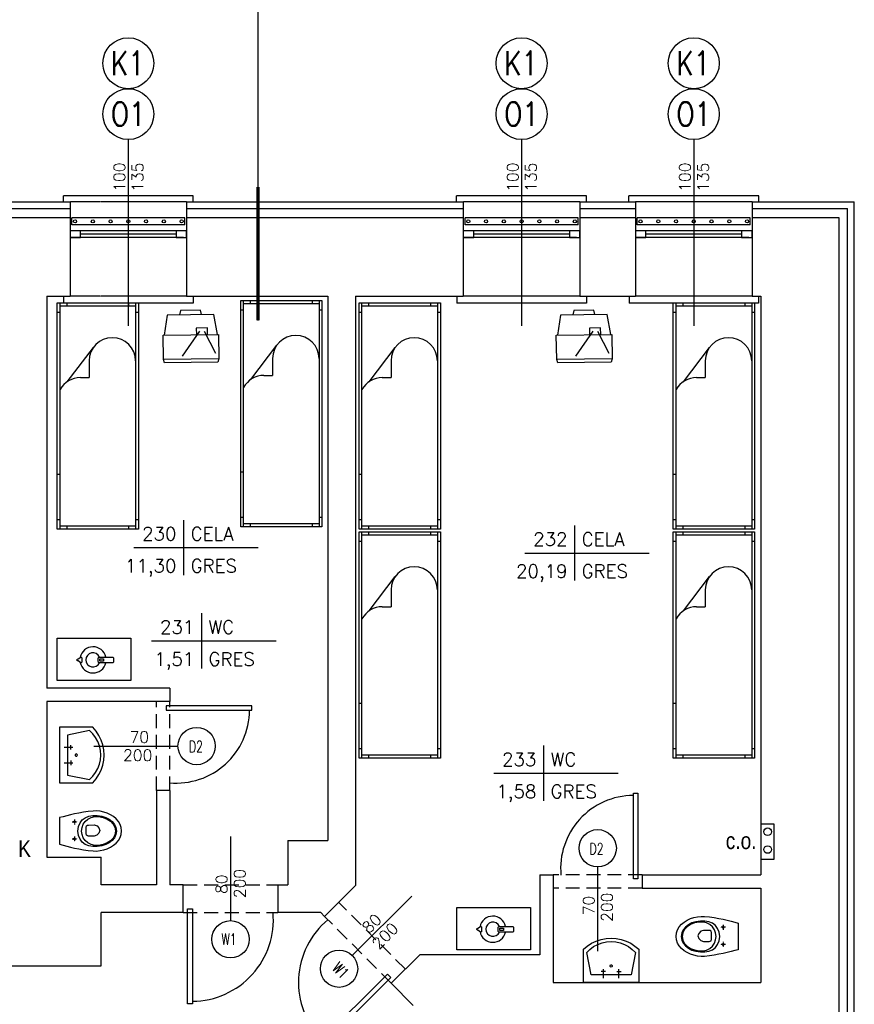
# Model space of a CAD drawing. Header units: millimetres. Extents: x 50026 to 146998, y 1038179 to 1573505.
# Tile 60 of 122: x 60519 to 61270, y 1043682 to 1044569. Entities that reach past the tile are written whole.
import ezdxf
from ezdxf.enums import TextEntityAlignment as Align

# ---------------------------------------------------------------- set-up
doc = ezdxf.new("R2010")
doc.units = ezdxf.units.MM
doc.header["$LTSCALE"] = 0.025
doc.linetypes.add('DASHDOT', pattern=[25.4, 12.7, -6.35, 0, -6.35])
doc.linetypes.add('HIDDEN', pattern=[0.375, 0.25, -0.125])
for name, color, linetype in [('2D-MEBLE', 3, 'Continuous'), ('2D-WYMIARY', 2, 'Continuous'), ('c.o.', 3, 'Continuous'), ('kanalizacja', 16, 'Continuous'), ('kraty', 5, 'Continuous'), ('NAPISY', 2, 'Continuous'), ('ocieplenie', 8, 'Continuous'), ('OKNA OPISY', 7, 'Continuous'), ('OKNO', 2, 'Continuous'), ('opis pomieszczen', 2, 'Continuous'), ('OTWORY', 3, 'Continuous'), ('parapet', 5, 'Continuous'), ('Przybory sanit', 3, 'Continuous'), ('SCIANY', 5, 'Continuous'), ('zA_DRZWI', 7, 'Continuous'), ('zA_DRZWI OPISY', 7, 'Continuous'), ('zA_okna opisy', 7, 'Continuous'), ('ściany', 5, 'Continuous')]:
    doc.layers.add(name, color=color, linetype=linetype)
doc.styles.add('ROMANS', font='romans.shx', dxfattribs={"width": 0.7})
doc.styles.get("Standard").update_dxf_attribs({"font": 'ARIALN.TTF'})
doc.styles.add('STYLE1', font='romans.shx', dxfattribs={"height": 10})
doc.linetypes.add('BATTING', pattern='A,0.00254,-2.54,[134,ltypeshp.shx,S=2.54,R=0,X=-2.54,Y=0],-5.08,[134,ltypeshp.shx,S=2.54,R=180,X=2.54,Y=0],-2.54', length=10.16254)

# ---------------------------------------------------------------- blocks, each defined once
blk = doc.blocks.new('UMYW')
at = {"layer": 'Przybory sanit'}
for points in [[(0, 23.06, 0), (0, 23.06, 0), (0, 23.06, 0), (0, 23.06, 0), (0, 23.06, 0), (0, 23.06, 0), (0, 23.06, 0), (0, 23.06, 0), (0, 23.06, 0), (0, 23.06, 0), (0, 23.06, 0), (0, 23.06, 0), (0, 23.06, 0), (0, 23.06, 0), (0, 23.06, 0), (0, 23.06, 0), (0, 23.06, 0), (0, 23.06, 0), (0, 23.06, 0), (0, -26.94, 0), (30, -26.94, 0)], [(30, 23.06, 0), (0, 23.06, 0)], [(27, 20.06, 0), (7, 16.06, 0)], [(27, -23.94, 0), (29.92, -20.99, 0), (32.4, -17.66, 0), (34.38, -14.02, 0), (35.83, -10.13, 0), (36.71, -6.07, 0), (37, -1.94, 0), (36.71, 2.2, 0), (35.83, 6.26, 0), (34.38, 10.15, 0), (32.4, 13.79, 0), (29.92, 17.12, 0), (27, 20.06, 0)], [(30, -26.94, 0), (32.95, -23.41, 0), (35.43, -19.55, 0), (37.41, -15.4, 0), (38.84, -11.03, 0), (39.71, -6.52, 0), (40, -1.94, 0), (39.71, 2.65, 0), (38.84, 7.16, 0), (37.41, 11.53, 0), (35.43, 15.68, 0), (32.95, 19.54, 0), (30, 23.06, 0)], [(7, 16.06, 0), (7, -19.94, 0), (27, -23.94, 0)], [(4, 5.06, 0), (12, 5.06, 0)], [(10, 3.06, 0), (10, 7.06, 0)], [(10, -6.94, 0), (10, -10.94, 0)], [(16, -1.94, 0), (15.87, -1.44, 0), (15.5, -1.07, 0), (15, -0.94, 0), (14.5, -1.07, 0), (14.13, -1.44, 0), (14, -1.94, 0), (14.13, -2.44, 0), (14.5, -2.8, 0), (15, -2.94, 0), (15.5, -2.8, 0), (15.87, -2.44, 0), (16, -1.94, 0), (16, -1.94, 0)], [(4, -8.94, 0), (12, -8.94, 0)]]:
    blk.add_polyline3d(points, dxfattribs=at)
blk = doc.blocks.new('kibel1')
at = {"layer": 'Przybory sanit', "color": 3, "linetype": 'Continuous'}
for points in [[(0, -12.02), (3.1, -12.82), (6.4, -13.66), (9.89, -14.52), (13.58, -15.36), (17.45, -16.15), (21.52, -16.87), (25.76, -17.48), (30.18, -17.96), (33.38, -18.04), (36.63, -17.72), (39.86, -17.04), (43, -16), (45.96, -14.61), (48.67, -12.9), (51.06, -10.88), (53.05, -8.56), (54.57, -5.97), (55.53, -3.11), (55.87, 0), (55.53, 3.11), (54.57, 5.97), (53.05, 8.56), (51.06, 10.88), (48.67, 12.9), (45.96, 14.61), (43, 16), (39.86, 17.04), (36.63, 17.72), (33.38, 18.04), (30.18, 17.96), (25.76, 17.48), (21.52, 16.87), (17.45, 16.15), (13.58, 15.36), (9.89, 14.52), (6.4, 13.66), (3.1, 12.82), (0, 12.02)], [(13.42, 7.49), (13.4, 7.49), (13.39, 7.49), (13.37, 7.5), (13.36, 7.5), (13.34, 7.5), (13.33, 7.5), (13.31, 7.5), (13.3, 7.5), (13.29, 7.51), (13.27, 7.51), (13.26, 7.51), (13.24, 7.52), (13.23, 7.52), (13.21, 7.52), (13.2, 7.53), (13.18, 7.53), (13.17, 7.54), (13.16, 7.54), (13.14, 7.55), (13.13, 7.55), (13.11, 7.56), (13.1, 7.57), (13.09, 7.57), (13.07, 7.58), (13.06, 7.59), (13.05, 7.59), (13.04, 7.6), (13.02, 7.61), (13.01, 7.62), (13, 7.62), (12.99, 7.63), (12.97, 7.64), (12.96, 7.65), (12.95, 7.66), (12.94, 7.67), (12.93, 7.68), (12.92, 7.69), (12.9, 7.7), (12.89, 7.71), (12.88, 7.72), (12.87, 7.73), (12.86, 7.74), (12.85, 7.75), (12.84, 7.77), (12.83, 7.78), (12.83, 7.79), (12.82, 7.8), (12.81, 7.81), (12.8, 7.83), (12.79, 7.84), (12.78, 7.85), (12.78, 7.86), (12.77, 7.88), (12.76, 7.89), (12.75, 7.9), (12.75, 7.92), (12.74, 7.93), (12.74, 7.94), (12.73, 7.96), (12.72, 7.97), (12.72, 7.98), (12.71, 8), (12.71, 8.01), (12.7, 8.03), (12.7, 8.04), (12.7, 8.06), (12.69, 8.07), (12.69, 8.09), (12.69, 8.1), (12.68, 8.11), (12.68, 8.13), (12.68, 8.14), (12.68, 8.16), (12.68, 8.17), (12.68, 8.19), (12.67, 8.2), (12.67, 8.22), (12.67, 8.23), (12.67, 8.25), (12.67, 8.26), (12.68, 8.28), (12.68, 8.29), (12.68, 8.31), (12.68, 8.32), (12.68, 8.34), (12.68, 8.35), (12.69, 8.37), (12.69, 8.38), (12.69, 8.4), (12.69, 8.41), (12.7, 8.43), (12.7, 8.44), (12.71, 8.45), (12.71, 8.47), (12.72, 8.48), (12.72, 8.5), (12.73, 8.51), (12.73, 8.52), (12.74, 8.54), (12.74, 8.55), (12.75, 8.57), (12.76, 8.58), (12.76, 8.59), (12.77, 8.61), (12.78, 8.62), (12.79, 8.63), (12.79, 8.64), (12.8, 8.66), (12.81, 8.67), (12.82, 8.68), (12.83, 8.69), (12.84, 8.7), (12.85, 8.72), (12.86, 8.73), (12.87, 8.74), (12.88, 8.75), (12.89, 8.76), (12.9, 8.77), (12.91, 8.78), (12.92, 8.79), (12.93, 8.8), (12.94, 8.81), (12.95, 8.82), (12.97, 8.83), (12.98, 8.84), (12.99, 8.85), (13, 8.86), (13.01, 8.86), (13.03, 8.87), (13.04, 8.88), (13.05, 8.89), (13.07, 8.89), (13.08, 8.9), (13.09, 8.91), (13.11, 8.91), (13.12, 8.92), (13.13, 8.93), (13.15, 8.93), (13.16, 8.94), (13.18, 8.94), (13.19, 8.95), (13.2, 8.95), (13.22, 8.95), (13.23, 8.96), (13.25, 8.96), (13.26, 8.97), (13.28, 8.97), (13.29, 8.97), (13.31, 8.97), (13.32, 8.98), (13.34, 8.98), (13.35, 8.98), (13.37, 8.98), (13.38, 8.98), (13.39, 8.98), (13.41, 8.98), (13.42, 8.98), (13.44, 8.98), (13.45, 8.98), (13.47, 8.98), (13.48, 8.98), (13.5, 8.98), (13.51, 8.98), (13.53, 8.97), (13.54, 8.97), (13.56, 8.97), (13.57, 8.97), (13.59, 8.96), (13.6, 8.96), (13.62, 8.96), (13.63, 8.95), (13.65, 8.95), (13.66, 8.94), (13.67, 8.94), (13.69, 8.93), (13.7, 8.93), (13.72, 8.92), (13.73, 8.91), (13.74, 8.91), (13.76, 8.9), (13.77, 8.89), (13.78, 8.89), (13.79, 8.88), (13.81, 8.87), (13.82, 8.86), (13.83, 8.86), (13.85, 8.85), (13.86, 8.84), (13.87, 8.83), (13.88, 8.82), (13.89, 8.81), (13.9, 8.8), (13.92, 8.79), (13.93, 8.78), (13.94, 8.77), (13.95, 8.76), (13.96, 8.75), (13.97, 8.74), (13.98, 8.73), (13.99, 8.72), (14, 8.71), (14.01, 8.69), (14.02, 8.68), (14.02, 8.67), (14.03, 8.66), (14.04, 8.65), (14.05, 8.63), (14.06, 8.62), (14.06, 8.61), (14.07, 8.59), (14.08, 8.58), (14.09, 8.57), (14.09, 8.55), (14.1, 8.54), (14.1, 8.53), (14.11, 8.51), (14.12, 8.5), (14.12, 8.48), (14.13, 8.47), (14.13, 8.46), (14.13, 8.44), (14.14, 8.43), (14.14, 8.41), (14.14, 8.4), (14.15, 8.38), (14.15, 8.37), (14.15, 8.35), (14.16, 8.34), (14.16, 8.32), (14.16, 8.31), (14.16, 8.3), (14.16, 8.28), (14.16, 8.27), (14.16, 8.25), (14.16, 8.24), (14.16, 8.22), (14.16, 8.21), (14.16, 8.19), (14.16, 8.18), (14.16, 8.16), (14.16, 8.15), (14.15, 8.13), (14.15, 8.12), (14.15, 8.1), (14.15, 8.09), (14.14, 8.07), (14.14, 8.06), (14.14, 8.04), (14.13, 8.03), (14.13, 8.01), (14.12, 8), (14.12, 7.99), (14.11, 7.97), (14.11, 7.96), (14.1, 7.94), (14.1, 7.93), (14.09, 7.92), (14.08, 7.9), (14.08, 7.89), (14.07, 7.88), (14.06, 7.86), (14.05, 7.85), (14.05, 7.84), (14.04, 7.83), (14.03, 7.81), (14.02, 7.8), (14.01, 7.79), (14, 7.78), (13.99, 7.77), (13.98, 7.76), (13.97, 7.74), (13.96, 7.73), (13.95, 7.72), (13.94, 7.71), (13.93, 7.7), (13.92, 7.69), (13.91, 7.68), (13.9, 7.67), (13.89, 7.66), (13.88, 7.65), (13.86, 7.64), (13.85, 7.63), (13.84, 7.63), (13.83, 7.62), (13.82, 7.61), (13.8, 7.6), (13.79, 7.59), (13.78, 7.59), (13.76, 7.58), (13.75, 7.57), (13.74, 7.57), (13.72, 7.56), (13.71, 7.55), (13.7, 7.55), (13.68, 7.54), (13.67, 7.54), (13.65, 7.53), (13.64, 7.53), (13.63, 7.52), (13.61, 7.52), (13.6, 7.52), (13.58, 7.51), (13.57, 7.51), (13.55, 7.51), (13.54, 7.5), (13.52, 7.5), (13.51, 7.5), (13.49, 7.5), (13.48, 7.5), (13.46, 7.5), (13.45, 7.49), (13.43, 7.49), (13.42, 7.49)], [(16.56, -0.08), (17.1, 3.92), (18.41, 7.25), (20.42, 9.9), (23.05, 11.88), (26.23, 13.2), (29.87, 13.85), (33.91, 13.84), (37.92, 13.22), (41.57, 12.09), (44.77, 10.49), (47.42, 8.44), (49.43, 5.97), (50.71, 3.13), (51.15, -0.08), (50.71, -3.29), (49.43, -6.15), (47.42, -8.62), (44.77, -10.67), (41.57, -12.27), (37.92, -13.39), (33.91, -14), (29.87, -14.01), (26.23, -13.35), (23.05, -12.04), (20.42, -10.05), (18.41, -7.4), (17.1, -4.07)], [(50.35, -0.08), (49.81, -3.46), (48.27, -6.4), (45.88, -8.86), (42.79, -10.81), (39.14, -12.22), (35.09, -13.07), (31.6, -13.1), (28.39, -12.3), (25.55, -10.8), (23.19, -8.71), (21.38, -6.14), (20.23, -3.22), (19.83, -0.08), (20.23, 3.07), (21.38, 5.99), (23.19, 8.55), (25.55, 10.65), (28.39, 12.15), (31.6, 12.95), (35.09, 12.92), (39.14, 12.07), (42.79, 10.66), (45.88, 8.71), (48.27, 6.24), (49.81, 3.31)], [(23.94, 0.63), (23.94, 3.3), (24.33, 4.65), (25.17, 5.23), (26.01, 5.35), (31.23, 5.38), (33.7, 4.59), (35.49, 2.72), (36.18, 0.42), (35.48, -1.9), (33.67, -3.79), (31.19, -4.57), (26.01, -4.57), (25.17, -4.45), (24.33, -3.87), (23.94, -2.52)], [(13.42, -7.96), (13.4, -7.96), (13.39, -7.96), (13.37, -7.96), (13.36, -7.96), (13.34, -7.95), (13.33, -7.95), (13.31, -7.95), (13.3, -7.95), (13.29, -7.95), (13.27, -7.94), (13.26, -7.94), (13.24, -7.94), (13.23, -7.93), (13.21, -7.93), (13.2, -7.93), (13.18, -7.92), (13.17, -7.92), (13.16, -7.91), (13.14, -7.91), (13.13, -7.9), (13.11, -7.89), (13.1, -7.89), (13.09, -7.88), (13.07, -7.87), (13.06, -7.87), (13.05, -7.86), (13.04, -7.85), (13.02, -7.84), (13.01, -7.84), (13, -7.83), (12.99, -7.82), (12.97, -7.81), (12.96, -7.8), (12.95, -7.79), (12.94, -7.78), (12.93, -7.77), (12.92, -7.76), (12.9, -7.75), (12.89, -7.74), (12.88, -7.73), (12.87, -7.72), (12.86, -7.71), (12.85, -7.7), (12.84, -7.69), (12.83, -7.68), (12.83, -7.66), (12.82, -7.65), (12.81, -7.64), (12.8, -7.63), (12.79, -7.61), (12.78, -7.6), (12.78, -7.59), (12.77, -7.58), (12.76, -7.56), (12.75, -7.55), (12.75, -7.54), (12.74, -7.52), (12.74, -7.51), (12.73, -7.5), (12.72, -7.48), (12.72, -7.47), (12.71, -7.45), (12.71, -7.44), (12.7, -7.43), (12.7, -7.41), (12.7, -7.4), (12.69, -7.38), (12.69, -7.37), (12.69, -7.35), (12.68, -7.34), (12.68, -7.32), (12.68, -7.31), (12.68, -7.29), (12.68, -7.28), (12.68, -7.26), (12.67, -7.25), (12.67, -7.23), (12.67, -7.22), (12.67, -7.2), (12.67, -7.19), (12.68, -7.17), (12.68, -7.16), (12.68, -7.14), (12.68, -7.13), (12.68, -7.11), (12.68, -7.1), (12.69, -7.09), (12.69, -7.07), (12.69, -7.06), (12.69, -7.04), (12.7, -7.03), (12.7, -7.01), (12.71, -7), (12.71, -6.98), (12.72, -6.97), (12.72, -6.96), (12.73, -6.94), (12.73, -6.93), (12.74, -6.91), (12.74, -6.9), (12.75, -6.89), (12.76, -6.87), (12.76, -6.86), (12.77, -6.85), (12.78, -6.83), (12.79, -6.82), (12.79, -6.81), (12.8, -6.8), (12.81, -6.78), (12.82, -6.77), (12.83, -6.76), (12.84, -6.75), (12.85, -6.74), (12.86, -6.73), (12.87, -6.71), (12.88, -6.7), (12.89, -6.69), (12.9, -6.68), (12.91, -6.67), (12.92, -6.66), (12.93, -6.65), (12.94, -6.64), (12.95, -6.63), (12.97, -6.62), (12.98, -6.61), (12.99, -6.61), (13, -6.6), (13.01, -6.59), (13.03, -6.58), (13.04, -6.57), (13.05, -6.57), (13.07, -6.56), (13.08, -6.55), (13.09, -6.55), (13.11, -6.54), (13.12, -6.53), (13.13, -6.53), (13.15, -6.52), (13.16, -6.52), (13.18, -6.51), (13.19, -6.51), (13.2, -6.5), (13.22, -6.5), (13.23, -6.49), (13.25, -6.49), (13.26, -6.49), (13.28, -6.48), (13.29, -6.48), (13.31, -6.48), (13.32, -6.48), (13.34, -6.47), (13.35, -6.47), (13.37, -6.47), (13.38, -6.47), (13.39, -6.47), (13.41, -6.47), (13.42, -6.47), (13.44, -6.47), (13.45, -6.47), (13.47, -6.47), (13.48, -6.47), (13.5, -6.47), (13.51, -6.48), (13.53, -6.48), (13.54, -6.48), (13.56, -6.48), (13.57, -6.49), (13.59, -6.49), (13.6, -6.49), (13.62, -6.5), (13.63, -6.5), (13.65, -6.51), (13.66, -6.51), (13.67, -6.52), (13.69, -6.52), (13.7, -6.53), (13.72, -6.53), (13.73, -6.54), (13.74, -6.54), (13.76, -6.55), (13.77, -6.56), (13.78, -6.57), (13.79, -6.57), (13.81, -6.58), (13.82, -6.59), (13.83, -6.6), (13.85, -6.6), (13.86, -6.61), (13.87, -6.62), (13.88, -6.63), (13.89, -6.64), (13.9, -6.65), (13.92, -6.66), (13.93, -6.67), (13.94, -6.68), (13.95, -6.69), (13.96, -6.7), (13.97, -6.71), (13.98, -6.72), (13.99, -6.74), (14, -6.75), (14.01, -6.76), (14.02, -6.77), (14.02, -6.78), (14.03, -6.8), (14.04, -6.81), (14.05, -6.82), (14.06, -6.83), (14.06, -6.85), (14.07, -6.86), (14.08, -6.87), (14.09, -6.89), (14.09, -6.9), (14.1, -6.91), (14.1, -6.93), (14.11, -6.94), (14.12, -6.95), (14.12, -6.97), (14.13, -6.98), (14.13, -7), (14.13, -7.01), (14.14, -7.03), (14.14, -7.04), (14.14, -7.05), (14.15, -7.07), (14.15, -7.08), (14.15, -7.1), (14.16, -7.11), (14.16, -7.13), (14.16, -7.14), (14.16, -7.16), (14.16, -7.17), (14.16, -7.19), (14.16, -7.2), (14.16, -7.22), (14.16, -7.23), (14.16, -7.25), (14.16, -7.26), (14.16, -7.28), (14.16, -7.29), (14.16, -7.31), (14.15, -7.32), (14.15, -7.34), (14.15, -7.35), (14.15, -7.37), (14.14, -7.38), (14.14, -7.39), (14.14, -7.41), (14.13, -7.42), (14.13, -7.44), (14.12, -7.45), (14.12, -7.47), (14.11, -7.48), (14.11, -7.49), (14.1, -7.51), (14.1, -7.52), (14.09, -7.53), (14.08, -7.55), (14.08, -7.56), (14.07, -7.57), (14.06, -7.59), (14.05, -7.6), (14.05, -7.61), (14.04, -7.63), (14.03, -7.64), (14.02, -7.65), (14.01, -7.66), (14, -7.67), (13.99, -7.69), (13.98, -7.7), (13.97, -7.71), (13.96, -7.72), (13.95, -7.73), (13.94, -7.74), (13.93, -7.75), (13.92, -7.76), (13.91, -7.77), (13.9, -7.78), (13.89, -7.79), (13.88, -7.8), (13.86, -7.81), (13.85, -7.82), (13.84, -7.83), (13.83, -7.84), (13.82, -7.84), (13.8, -7.85), (13.79, -7.86), (13.78, -7.87), (13.76, -7.87), (13.75, -7.88), (13.74, -7.89), (13.72, -7.89), (13.71, -7.9), (13.7, -7.9), (13.68, -7.91), (13.67, -7.92), (13.65, -7.92), (13.64, -7.92), (13.63, -7.93), (13.61, -7.93), (13.6, -7.94), (13.58, -7.94), (13.57, -7.94), (13.55, -7.95), (13.54, -7.95), (13.52, -7.95), (13.51, -7.95), (13.49, -7.95), (13.48, -7.96), (13.46, -7.96), (13.45, -7.96), (13.43, -7.96), (13.42, -7.96)]]:
    blk.add_lwpolyline(points, close=True, dxfattribs=at)
at = {"layer": 'Przybory sanit', "color": 3, "linetype": 'DASHDOT'}
for points in [[(13.44, 10.47), (13.44, 5.95)], [(11.3, 8.22), (15.9, 8.22)], [(11.3, -7.23), (15.9, -7.23)], [(13.44, -4.99), (13.44, -9.5)]]:
    blk.add_lwpolyline(points, dxfattribs=at)
at = {"layer": 'Przybory sanit', "color": 3, "linetype": 'Continuous'}
for points in [[(13.42, 7.49), (13.42, 7.49)], [(13.42, -7.96), (13.42, -7.96)]]:
    blk.add_lwpolyline(points, dxfattribs=at)
blk = doc.blocks.new('tabela-pow')
at = {"layer": '2D-WYMIARY', "ltscale": 10}
for p, q in [((0, 24.8), (0, -24.8)), ((-44.8, 0), (67.2, 0))]:
    blk.add_line(p, q, dxfattribs=at)
at = {"layer": '2D-WYMIARY', "ltscale": 10, "style": 'STYLE1', "width": 0.7}
for tag, p in [('NR', (-6.4, 6.4)), ('POW', (-6.4, -22.4))]:
    blk.add_attdef(tag, text='', height=16, rotation=360, dxfattribs=at).set_placement(p, align=Align.RIGHT)
for tag, p in [('NAZWA', (6.4, 6.4)), ('POSADZKA', (6.4, -22.4))]:
    blk.add_attdef(tag, p, '', height=16, rotation=360, dxfattribs=at)
blk = doc.blocks.new('łóżko')
at = {"layer": '2D-MEBLE', "color": 3}
for p, q in [((-113.91, 41.23), (81.09, 41.23)), ((-113.91, -28.77), (-113.91, 41.23)), ((-113.91, 38.73), (81.09, 38.73)), ((-111.41, -26.27), (-111.41, 38.73)), ((-105.91, 38.73), (-105.91, 41.23)), ((73.09, 41.23), (73.09, 38.73)), ((78.59, 38.73), (78.59, -26.27)), ((81.09, 41.23), (81.09, -28.77)), ((-113.91, 32.73), (-111.41, 32.73)), ((78.59, 32.73), (81.09, 32.73)), ((-63.84, -1.27), (-49.4, -1.27)), ((-49.4, -8.77), (-49.4, -1.27)), ((-111.41, -20.27), (-113.91, -20.27)), ((81.09, -20.27), (78.59, -20.27)), ((81.09, -26.27), (-113.91, -26.27)), ((81.09, -28.77), (-113.91, -28.77)), ((-105.91, -28.77), (-105.91, -26.27)), ((34.09, -26.27), (34.09, -28.77)), ((73.09, -26.27), (73.09, -28.77))]:
    blk.add_line(p, q, dxfattribs=at)
at = {"layer": '2D-MEBLE', "color": 3, "linetype": 'Continuous'}
blk.add_line((-45.87, -20.12), (-75.41, 2.41), dxfattribs=at)
for centre, start, end in [((-63.84, 18.73), 90, 270), ((-29.4, -8.77), 180, 241.04498)]:
    blk.add_arc(centre, 20, start, end, dxfattribs=at)
blk = doc.blocks.new('tv')
at = {"layer": '2D-MEBLE', "color": 3, "ltscale": 10}
for p, q in [((-11.04, 21.31), (6.32, 26.93)), ((6.32, 26.93), (25.64, -10.36)), ((-11.5, 22.2), (-31.04, 12.07)), ((11.5, -22.2), (-11.5, 22.2)), ((11.38, 17.16), (15.39, 18.11)), ((15.39, 18.11), (23.67, 2.13)), ((-31.04, 12.07), (-33.24, 9.8)), ((-33.24, 9.8), (-11.15, -32.81)), ((-31.04, 12.07), (-8.03, -32.32)), ((-2.86, 12.03), (-25.22, 11.71)), ((-6.9, 13.32), (-1.58, 16.08)), ((-1.58, 16.08), (3.03, 7.2)), ((-1.02, 8.48), (-13.19, -15.85)), ((3.03, 7.2), (-2.3, 4.44)), ((23.67, 2.13), (20.58, -0.6)), ((25.64, -10.36), (11.04, -21.31)), ((-8.03, -32.32), (11.5, -22.2)), ((-11.15, -32.81), (-8.03, -32.32))]:
    blk.add_line(p, q, dxfattribs=at)
blk = doc.blocks.new('czajnik')
at = {"layer": 'ściany', "color": 3, "ltscale": 50}
for points in [[(-13.45, 0.88), (-11.08, 2.57, -0.414214), (-10.08, 1.57), (-10.08, -1.57, -0.414214), (-11.08, -2.57), (-13.45, -0.97, -0.414214), (-14.45, 0.03), (-14.45, -0.12, -0.414214)], [(5.77, 2.57), (17.56, 2.57, -0.414214), (18.56, 1.57), (18.56, -1.57, -0.414214), (17.56, -2.57), (5.77, -2.57, -0.414214), (4.77, -1.57), (4.77, 1.57, -0.414214)], [(6.56, 1.08), (9.25, 1.08, -0.414214), (9.55, 0.78), (9.55, -0.78, -0.414214), (9.25, -1.08), (6.56, -1.08, -0.414214), (6.26, -0.78), (6.26, 0.78, -0.414214)]]:
    blk.add_lwpolyline(points, format="xyb", close=True, dxfattribs=at)
for radius, start, end in [(11.78, 12.61873, 169.11303), (6.39, 23.74395, 336.25605), (11.78, 190.99708, 347.38127)]:
    blk.add_arc((0, 0), radius, start, end, dxfattribs=at)

msp = doc.modelspace()

# ---------------------------------------------------------------- linework, layer by layer
at = {"layer": 'c.o.'}
msp.add_lwpolyline([(61186.27224, 1043844.69894), (61186.27224, 1043812.89863), (61198.27224, 1043812.89863), (61198.27224, 1043844.69894)], close=True, dxfattribs=at)
for centre in [(61192.27224, 1043837.68757), (61192.27224, 1043821.74611)]:
    msp.add_circle(centre, 3.42307, dxfattribs=at)
at = {"layer": 'kraty', "color": 7}
for p, q in [((60667.58837, 1044390.53838), (60565.95611, 1044390.53838)), ((60565.95611, 1044384.13838), (60565.95611, 1044390.53838)), ((60667.58837, 1044384.13838), (60565.95611, 1044384.13838)), ((60667.58837, 1044384.13838), (60667.58837, 1044390.53838)), ((61021.58837, 1044390.53838), (60919.95611, 1044390.53838)), ((60919.95611, 1044384.13838), (60919.95611, 1044390.53838)), ((61021.58837, 1044384.13838), (60919.95611, 1044384.13838)), ((61021.58837, 1044384.13838), (61021.58837, 1044390.53838)), ((61176.58837, 1044390.53838), (61074.95611, 1044390.53838)), ((61074.95611, 1044384.13838), (61074.95611, 1044390.53838)), ((61176.58837, 1044384.13838), (61074.95611, 1044384.13838)), ((61176.58837, 1044384.13838), (61176.58837, 1044390.53838))]:
    msp.add_line(p, q, dxfattribs=at)
for centre in [(60568.80991, 1044387.33838), (60584.79736, 1044387.33838), (60600.7848, 1044387.33838), (60616.77224, 1044387.33838), (60632.75968, 1044387.33838), (60648.74713, 1044387.33838), (60664.73457, 1044387.33838), (60922.80991, 1044387.33838), (60938.79736, 1044387.33838), (60954.7848, 1044387.33838), (60970.77224, 1044387.33838), (60986.75968, 1044387.33838), (61002.74713, 1044387.33838), (61018.73457, 1044387.33838), (61077.80991, 1044387.33838), (61093.79736, 1044387.33838), (61109.7848, 1044387.33838), (61125.77224, 1044387.33838), (61141.75968, 1044387.33838), (61157.74713, 1044387.33838), (61173.73457, 1044387.33838)]:
    msp.add_circle(centre, 1.39158, dxfattribs=at)
at = {"layer": 'NAPISY', "color": 2, "linetype": 'Continuous', "ltscale": 0.2}
msp.add_line((60733.57398, 1044298.19827), (60733.57398, 1044920.71713), dxfattribs=at)
at = {"layer": 'ocieplenie', "linetype": 'BATTING', "ltscale": 20}
for p, q in [((60464.27224, 1044398.89863), (60564.27224, 1044398.89863)), ((60669.27224, 1044398.89863), (60918.27224, 1044398.89863)), ((61023.27224, 1044398.89863), (61073.27224, 1044398.89863)), ((61178.27224, 1044398.89863), (61264.27224, 1044398.89863)), ((61264.27224, 1043435.89863), (61264.27224, 1044398.89863))]:
    msp.add_line(p, q, dxfattribs=at)
at = {"layer": 'OKNA OPISY'}
for p, q in [((60616.77224, 1044460.96673), (60616.77224, 1044293.36589)), ((60970.77224, 1044460.96673), (60970.77224, 1044293.36589)), ((61125.77224, 1044460.96673), (61125.77224, 1044293.36589))]:
    msp.add_line(p, q, dxfattribs=at)
at = {"layer": 'OKNO', "color": 1}
for p, q in [((60666.30235, 1044378.89863), (60564.27224, 1044378.89863)), ((60659.7921, 1044375.89863), (60573.75238, 1044375.89863)), ((61020.30235, 1044378.89863), (60918.27224, 1044378.89863)), ((61013.7921, 1044375.89863), (60927.75238, 1044375.89863)), ((61175.30235, 1044378.89863), (61073.27224, 1044378.89863)), ((61168.7921, 1044375.89863), (61082.75238, 1044375.89863)), ((60666.30235, 1044372.89863), (60564.27224, 1044372.89863)), ((61020.30235, 1044372.89863), (60918.27224, 1044372.89863)), ((61175.30235, 1044372.89863), (61073.27224, 1044372.89863))]:
    msp.add_line(p, q, dxfattribs=at)
at = {"layer": 'OKNO', "color": 2}
for points in [[(60564.27224, 1044378.89863), (60564.27224, 1044372.89863), (60573.75238, 1044372.89863), (60573.75238, 1044378.89863)], [(60659.7921, 1044378.89863), (60659.7921, 1044372.89863), (60669.27224, 1044372.89863), (60669.27224, 1044378.89863)], [(60918.27224, 1044378.89863), (60918.27224, 1044372.89863), (60927.75238, 1044372.89863), (60927.75238, 1044378.89863)], [(61013.7921, 1044378.89863), (61013.7921, 1044372.89863), (61023.27224, 1044372.89863), (61023.27224, 1044378.89863)], [(61073.27224, 1044378.89863), (61073.27224, 1044372.89863), (61082.75238, 1044372.89863), (61082.75238, 1044378.89863)], [(61168.7921, 1044378.89863), (61168.7921, 1044372.89863), (61178.27224, 1044372.89863), (61178.27224, 1044378.89863)]]:
    msp.add_lwpolyline(points, close=True, dxfattribs=at)
at = {"layer": 'OTWORY', "color": 7, "linetype": 'HIDDEN'}
for p, q in [((60669.27224, 1044404.89863), (60564.27224, 1044404.89863)), ((61023.27224, 1044404.89863), (60918.27224, 1044404.89863)), ((61178.27224, 1044404.89863), (61073.27224, 1044404.89863)), ((60669.27224, 1044319.89863), (60564.27224, 1044319.89863)), ((61023.27224, 1044319.89863), (60918.27224, 1044319.89863)), ((61178.27224, 1044319.89863), (61073.27224, 1044319.89863))]:
    msp.add_line(p, q, dxfattribs=at)
at = {"layer": 'parapet', "color": 2}
for p, q in [((60558.27224, 1044404.89863), (60558.27224, 1044410.3909)), ((60675.27224, 1044410.3909), (60558.27224, 1044410.3909)), ((60675.27224, 1044404.89863), (60675.27224, 1044410.3909)), ((60912.27224, 1044404.89863), (60912.27224, 1044410.3909)), ((61029.27224, 1044410.3909), (60912.27224, 1044410.3909)), ((61029.27224, 1044404.89863), (61029.27224, 1044410.3909)), ((61067.27224, 1044404.89863), (61067.27224, 1044410.3909)), ((61184.27224, 1044410.3909), (61067.27224, 1044410.3909)), ((61184.27224, 1044404.89863), (61184.27224, 1044410.3909)), ((60558.47865, 1044319.89863), (60558.47865, 1044313.69712)), ((60675.06583, 1044313.69712), (60558.47865, 1044313.69712)), ((60675.06583, 1044319.89863), (60675.06583, 1044313.69712)), ((60912.47865, 1044319.89863), (60912.47865, 1044313.69712)), ((61029.06583, 1044313.69712), (60912.47865, 1044313.69712)), ((61029.06583, 1044319.89863), (61029.06583, 1044313.69712)), ((61067.47865, 1044319.89863), (61067.47865, 1044313.69712)), ((61184.06583, 1044313.69712), (61067.47865, 1044313.69712)), ((61184.06583, 1044319.89863), (61184.06583, 1044313.69712))]:
    msp.add_line(p, q, dxfattribs=at)
at = {"layer": 'SCIANY', "color": 1, "linetype": 'HIDDEN', "ltscale": 2000}
for p, q in [((60642.27224, 1043874.89863), (60642.27224, 1043954.89863)), ((60654.27224, 1043874.89863), (60654.27224, 1043954.89863)), ((61079.27224, 1043798.89863), (60999.27224, 1043798.89863)), ((60666.26181, 1043789.89863), (60751.26181, 1043789.89863)), ((61079.27224, 1043786.89863), (60999.27224, 1043786.89863)), ((60866.19371, 1043713.97005), (60806.18041, 1043774.16477)), ((60666.26181, 1043764.89863), (60751.26181, 1043764.89863)), ((60853.44659, 1043701.26135), (60793.4333, 1043761.45607))]:
    msp.add_line(p, q, dxfattribs=at)
at = {"layer": 'zA_DRZWI', "color": 2, "linetype": 'Continuous'}
for points in [[(60650.82038, 1043951.06043), (60650.82038, 1043947.0615), (60727.94535, 1043947.0615), (60727.94535, 1043951.06043)], [(61075.43404, 1043795.44677), (61071.43511, 1043795.44677), (61071.43511, 1043872.57174), (61075.43404, 1043872.57174)], [(60670.10001, 1043768.3505), (60674.54327, 1043768.3505), (60674.54327, 1043682.65608), (60670.10001, 1043682.65608)], [(60853.18119, 1043706.41661), (60850.04408, 1043709.56321), (60789.35759, 1043649.05962), (60792.4947, 1043645.91303)]]:
    msp.add_lwpolyline(points, close=True, dxfattribs=at)
at = {"layer": 'zA_DRZWI', "color": 1, "linetype": 'Continuous', "ltscale": 15}
for centre, radius, start, end in [((60659.88235, 1043947.52389), 65.98759, 264.82208271, 359.59851272), ((61071.8975, 1043804.50874), 65.98759, 90.40148728, 185.17791729), ((60674.0295, 1043758.46072), 73.31954, 270.40148728, 5.17791729), ((60843.27632, 1043702.09036), 73.31954, 129.73560827, 224.51203828)]:
    msp.add_arc(centre, radius, start, end, dxfattribs=at)
at = {"layer": 'zA_DRZWI OPISY', "color": 7, "linetype": 'Continuous'}
for p, q in [((60585.71328, 1043914.89863), (60661.46213, 1043914.89863)), ((60708.76181, 1043833.4576), (60708.76181, 1043757.70875)), ((61039.27224, 1043730.33967), (61039.27224, 1043806.08852)), ((60871.99156, 1043779.764), (60818.34826, 1043726.28237))]:
    msp.add_line(p, q, dxfattribs=at)
at = {"layer": 'zA_DRZWI OPISY', "color": 7}
for centre in [(60678.269, 1043914.89863), (61039.27224, 1043822.89539), (60708.76181, 1043740.90187), (60806.44608, 1043714.41607)]:
    msp.add_circle(centre, 16.80688, dxfattribs=at)
at = {"layer": 'zA_okna opisy', "color": 7, "linetype": 'Continuous'}
for centre in [(60616.77224, 1044529.70229), (60970.77224, 1044529.70229), (61125.77224, 1044529.70229), (60616.77224, 1044483.87858), (60970.77224, 1044483.87858), (61125.77224, 1044483.87858)]:
    msp.add_circle(centre, 22.91185, dxfattribs=at)
at = {"layer": 'ściany'}
for p, q in [((60464.27224, 1044404.89863), (60564.27224, 1044404.89863)), ((60564.27224, 1044404.89863), (60564.27224, 1044319.89863)), ((60669.27224, 1044404.89863), (60669.27224, 1044319.89863)), ((60669.27224, 1044404.89863), (60918.27224, 1044404.89863)), ((60918.27224, 1044404.89863), (60918.27224, 1044319.89863)), ((61023.27224, 1044404.89863), (61073.27224, 1044404.89863)), ((61023.27224, 1044404.89863), (61023.27224, 1044319.89863)), ((61073.27224, 1044404.89863), (61073.27224, 1044319.89863)), ((61178.27224, 1044404.89863), (61270.27224, 1044404.89863)), ((61178.27224, 1044404.89863), (61178.27224, 1044319.89863)), ((61270.27224, 1043435.89863), (61270.27224, 1044404.89863)), ((60464.27224, 1044390.89863), (60564.27224, 1044390.89863)), ((60669.27224, 1044390.89863), (60918.27224, 1044390.89863)), ((61023.27224, 1044390.89863), (61073.27224, 1044390.89863)), ((61178.27224, 1044390.89863), (61256.27224, 1044390.89863)), ((61256.27224, 1044390.89863), (61256.27224, 1043435.89863)), ((60543.27224, 1044319.89863), (60543.27224, 1043966.89863)), ((60543.27224, 1044319.89863), (60564.27224, 1044319.89863)), ((60669.27224, 1044319.89863), (60796.27224, 1044319.89863)), ((60796.27224, 1044319.89863), (60796.27224, 1043829.89863)), ((60821.27224, 1044319.89863), (60821.27224, 1043789.21111)), ((60821.27224, 1044319.89863), (60918.27224, 1044319.89863)), ((61023.27224, 1044319.89863), (61073.27224, 1044319.89863)), ((61178.27224, 1044319.89863), (61186.27224, 1044319.89863)), ((61186.27224, 1044319.89863), (61186.27224, 1043798.89863)), ((60654.27224, 1043966.89863), (60543.27224, 1043966.89863)), ((60654.27224, 1043966.89863), (60654.27224, 1043954.89863)), ((60543.27224, 1043954.89863), (60543.27224, 1043814.78268)), ((60654.27224, 1043954.89863), (60543.27224, 1043954.89863)), ((60642.27224, 1043874.89863), (60642.27224, 1043789.89863)), ((60654.27224, 1043874.89863), (60642.27224, 1043874.89863)), ((60654.27224, 1043874.89863), (60654.27224, 1043789.89863)), ((60760.27224, 1043829.89863), (60760.27224, 1043789.89863)), ((60760.27224, 1043829.89863), (60796.27224, 1043829.89863)), ((60543.27224, 1043814.78268), (60592.27224, 1043814.78268)), ((60592.27224, 1043789.89863), (60592.27224, 1043814.78268)), ((60987.27224, 1043798.89863), (60999.27224, 1043798.89863)), ((60987.27224, 1043798.89863), (60987.27224, 1043726.89863)), ((60999.27224, 1043798.89863), (60999.27224, 1043701.89863)), ((61079.27224, 1043798.89863), (61186.27224, 1043798.89863)), ((61079.27224, 1043798.89863), (61079.27224, 1043786.89863)), ((60642.27224, 1043789.89863), (60592.27224, 1043789.89863)), ((60666.26181, 1043789.89863), (60654.27224, 1043789.89863)), ((60666.26181, 1043764.89863), (60666.26181, 1043789.89863)), ((60751.26181, 1043789.89863), (60760.27224, 1043789.89863)), ((60751.26181, 1043789.89863), (60751.26181, 1043764.89863)), ((60793.4333, 1043761.45607), (60821.27224, 1043789.21111)), ((61079.27224, 1043786.89863), (61186.27224, 1043786.89863)), ((61079.27224, 1043786.89863), (61186.27224, 1043786.89863)), ((61186.27224, 1043786.89863), (61186.27224, 1043701.89863)), ((60592.27224, 1043716.89863), (60592.27224, 1043764.89863)), ((60666.26181, 1043764.89863), (60592.27224, 1043764.89863)), ((60790.00111, 1043764.89863), (60751.26181, 1043764.89863)), ((60793.4333, 1043761.45607), (60790.00111, 1043764.89863)), ((60853.44659, 1043701.26135), (60879.16138, 1043726.89863)), ((60987.27224, 1043726.89863), (60879.16138, 1043726.89863)), ((60498.27224, 1043716.89863), (60592.27224, 1043716.89863)), ((60873.27224, 1043681.37576), (60853.44659, 1043701.26135)), ((60999.27224, 1043701.89863), (61186.27224, 1043701.89863))]:
    msp.add_line(p, q, dxfattribs=at)
at = {"layer": 'ściany', "color": 2, "const_width": 3}
msp.add_lwpolyline([(60733.57398, 1044298.19827), (60733.57398, 1044418.31108)], dxfattribs=at)
at = {"layer": 'ściany', "color": 3, "ltscale": 50}
for points in [[(60552.68632, 1044012.13185), (60618.91029, 1044012.13185), (60618.91029, 1043973.89026), (60552.68632, 1043973.89026)], [(60912.62508, 1043769.6283), (60978.84905, 1043769.6283), (60978.84905, 1043731.38672), (60912.62508, 1043731.38672)]]:
    msp.add_lwpolyline(points, close=True, dxfattribs=at)

# ---------------------------------------------------------------- block references
at = {"layer": 'opis pomieszczen', "color": 2, "linetype": 'Continuous'}
ref = msp.add_blockref('tabela-pow', (60666.45776, 1044093.5987), dxfattribs=at)
ref.add_attrib('NAZWA', 'CELA', (60672.85776, 1044099.9987), dxfattribs={"layer": '2D-WYMIARY', "ltscale": 10, "height": 12, "rotation": 360, "style": 'ROMANS'})
ref.add_attrib('POSADZKA', 'GRES', (60672.85776, 1044071.1987), dxfattribs={"layer": '2D-WYMIARY', "ltscale": 10, "height": 12, "rotation": 360, "style": 'ROMANS'})
ref.add_attrib('NR', '230', dxfattribs={"layer": '2D-WYMIARY', "ltscale": 10, "height": 12, "rotation": 360, "style": 'ROMANS'}).set_placement((60660.05776, 1044099.9987), align=Align.RIGHT)
ref.add_attrib('POW', '11,30', dxfattribs={"layer": '2D-WYMIARY', "ltscale": 10, "height": 12, "rotation": 360, "style": 'ROMANS'}).set_placement((60660.05776, 1044071.1987), align=Align.RIGHT)
ref = msp.add_blockref('tabela-pow', (61018.47836, 1044088.70565), dxfattribs=at)
ref.add_attrib('NAZWA', 'CELA', (61024.87836, 1044095.10565), dxfattribs={"layer": '2D-WYMIARY', "ltscale": 10, "height": 12, "rotation": 360, "style": 'ROMANS'})
ref.add_attrib('POSADZKA', 'GRES', (61024.87836, 1044066.30565), dxfattribs={"layer": '2D-WYMIARY', "ltscale": 10, "height": 12, "rotation": 360, "style": 'ROMANS'})
ref.add_attrib('NR', '232', dxfattribs={"layer": '2D-WYMIARY', "ltscale": 10, "height": 12, "rotation": 360, "style": 'ROMANS'}).set_placement((61012.07836, 1044095.10565), align=Align.RIGHT)
ref.add_attrib('POW', '20,19', dxfattribs={"layer": '2D-WYMIARY', "ltscale": 10, "height": 12, "rotation": 360, "style": 'ROMANS'}).set_placement((61012.07836, 1044066.30565), align=Align.RIGHT)
ref = msp.add_blockref('tabela-pow', (60682.54686, 1044009.6113), dxfattribs=at)
ref.add_attrib('NAZWA', 'WC', (60688.94686, 1044016.0113), dxfattribs={"layer": '2D-WYMIARY', "ltscale": 10, "height": 12, "rotation": 360, "style": 'ROMANS'})
ref.add_attrib('POSADZKA', 'GRES', (60688.94686, 1043987.2113), dxfattribs={"layer": '2D-WYMIARY', "ltscale": 10, "height": 12, "rotation": 360, "style": 'ROMANS'})
ref.add_attrib('NR', '231', dxfattribs={"layer": '2D-WYMIARY', "ltscale": 10, "height": 12, "rotation": 360, "style": 'ROMANS'}).set_placement((60676.14686, 1044016.0113), align=Align.RIGHT)
ref.add_attrib('POW', '1,51', dxfattribs={"layer": '2D-WYMIARY', "ltscale": 10, "height": 12, "rotation": 360, "style": 'ROMANS'}).set_placement((60676.14686, 1043987.2113), align=Align.RIGHT)
ref = msp.add_blockref('tabela-pow', (60990.48176, 1043890.48855), dxfattribs=at)
ref.add_attrib('NAZWA', 'WC', (60996.88176, 1043896.88855), dxfattribs={"layer": '2D-WYMIARY', "ltscale": 10, "height": 12, "rotation": 360, "style": 'ROMANS'})
ref.add_attrib('POSADZKA', 'GRES', (60996.88176, 1043868.08855), dxfattribs={"layer": '2D-WYMIARY', "ltscale": 10, "height": 12, "rotation": 360, "style": 'ROMANS'})
ref.add_attrib('NR', '233', dxfattribs={"layer": '2D-WYMIARY', "ltscale": 10, "height": 12, "rotation": 360, "style": 'ROMANS'}).set_placement((60984.08176, 1043896.88855), align=Align.RIGHT)
ref.add_attrib('POW', '1,58', dxfattribs={"layer": '2D-WYMIARY', "ltscale": 10, "height": 12, "rotation": 360, "style": 'ROMANS'}).set_placement((60984.08176, 1043868.08855), align=Align.RIGHT)
at = {"layer": 'Przybory sanit', "color": 2, "linetype": 'Continuous'}
msp.add_blockref('UMYW', (60554.87309, 1043908.69621), dxfattribs=at)
at = {"layer": 'Przybory sanit'}
msp.add_blockref('kibel1', (60554.87309, 1043838.43529), dxfattribs=at)
at = {"layer": 'Przybory sanit', "xscale": -1}
msp.add_blockref('kibel1', (61165.68057, 1043743.51636), dxfattribs=at)
at = {"layer": 'Przybory sanit', "color": 2, "linetype": 'Continuous', "xscale": -1, "rotation": 270}
msp.add_blockref('UMYW', (61053.30498, 1043701.89863), dxfattribs=at)
at = {"layer": 'ściany', "color": 2, "xscale": -1, "rotation": 298.2699766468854}
for p in [(60673.0296, 1044285.19625), (61027.0296, 1044285.19625)]:
    msp.add_blockref('tv', p, dxfattribs=at)
at = {"layer": 'ściany', "color": 2, "xscale": 1.044999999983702, "yscale": 1.044999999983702, "zscale": 1.045, "rotation": 270}
for p in [(60582.79231, 1044194.9869), (60748.01659, 1044197.01173), (60854.56673, 1044194.9869), (61137.41869, 1044194.9869), (60854.56673, 1043988.70421), (61137.41869, 1043988.70421)]:
    msp.add_blockref('łóżko', p, dxfattribs=at)
at = {"layer": 'ściany', "color": 2}
for p in [(60584.97541, 1043992.46137), (60944.91418, 1043749.95782)]:
    msp.add_blockref('czajnik', p, dxfattribs=at)

# ---------------------------------------------------------------- texts
at = {"layer": 'c.o.', "insert": (61182.26432, 1043837.14226), "char_height": 15, "width": 180.5239466, "attachment_point": 3}
msp.add_mtext('c.o.', dxfattribs=at)
at = {"layer": 'kanalizacja', "insert": (60517.63305, 1043830.0843), "char_height": 15, "width": 75.9279985, "attachment_point": 1}
msp.add_mtext('K', dxfattribs=at)
at = {"layer": 'zA_DRZWI OPISY', "color": 7, "style": 'ROMANS'}
for s, p in [('70', (60617.90411, 1043917.79638)), ('200', (60611.98369, 1043901.47128))]:
    msp.add_text(s, height=10.258067, dxfattribs=at).set_placement(p)
at = {"layer": 'zA_DRZWI OPISY', "color": 7, "style": 'ROMANS', "width": 0.7}
for s, p in [('D2', (60671.3419, 1043909.26509)), ('D2', (61031.92444, 1043817.25658)), ('W1', (60700.66497, 1043735.77684))]:
    msp.add_text(s, height=10.258067, dxfattribs=at).set_placement(p)
at = {"layer": 'zA_DRZWI OPISY', "color": 7, "style": 'ROMANS'}
for s, rotation, p in [('200', 90, (60722.18916, 1043777.87842)), ('80', 90, (60705.86405, 1043781.72758)), ('70', 90, (61036.37449, 1043762.5305)), ('200', 90, (61052.69959, 1043756.61008)), ('80', 44.91352556, (60833.31183, 1043745.29271)), ('200', 44.91352556, (60842.11211, 1043731.01405))]:
    msp.add_text(s, height=10.258067, rotation=rotation, dxfattribs=at).set_placement(p)
at = {"layer": 'zA_DRZWI OPISY', "color": 7, "style": 'ROMANS', "width": 0.7}
msp.add_text('W1', height=10.258067, rotation=314.91352556, dxfattribs=at).set_placement((60799.60082, 1043714.02316))
at = {"layer": 'zA_okna opisy', "color": 2, "style": 'ROMANS', "width": 0.8}
for s, p in [('K1', (60601.19399, 1044519.03563)), ('K1', (60955.19399, 1044519.03563)), ('K1', (61110.19399, 1044519.03563)), ('O1', (60601.19399, 1044473.21193)), ('O1', (60955.19399, 1044473.21193)), ('O1', (61110.19399, 1044473.21193))]:
    msp.add_text(s, height=21.541941, dxfattribs=at).set_placement(p)
at = {"layer": 'zA_okna opisy', "color": 7, "style": 'ROMANS'}
for s, p in [('100', (60613.93389, 1044413.94604)), ('135', (60630.259, 1044413.87074)), ('100', (60967.93389, 1044413.94604)), ('135', (60984.259, 1044413.87074)), ('100', (61122.93389, 1044413.94604)), ('135', (61139.259, 1044413.87074))]:
    msp.add_text(s, height=10.258067, rotation=90, dxfattribs=at).set_placement(p)

doc.saveas('drawing.dxf')
